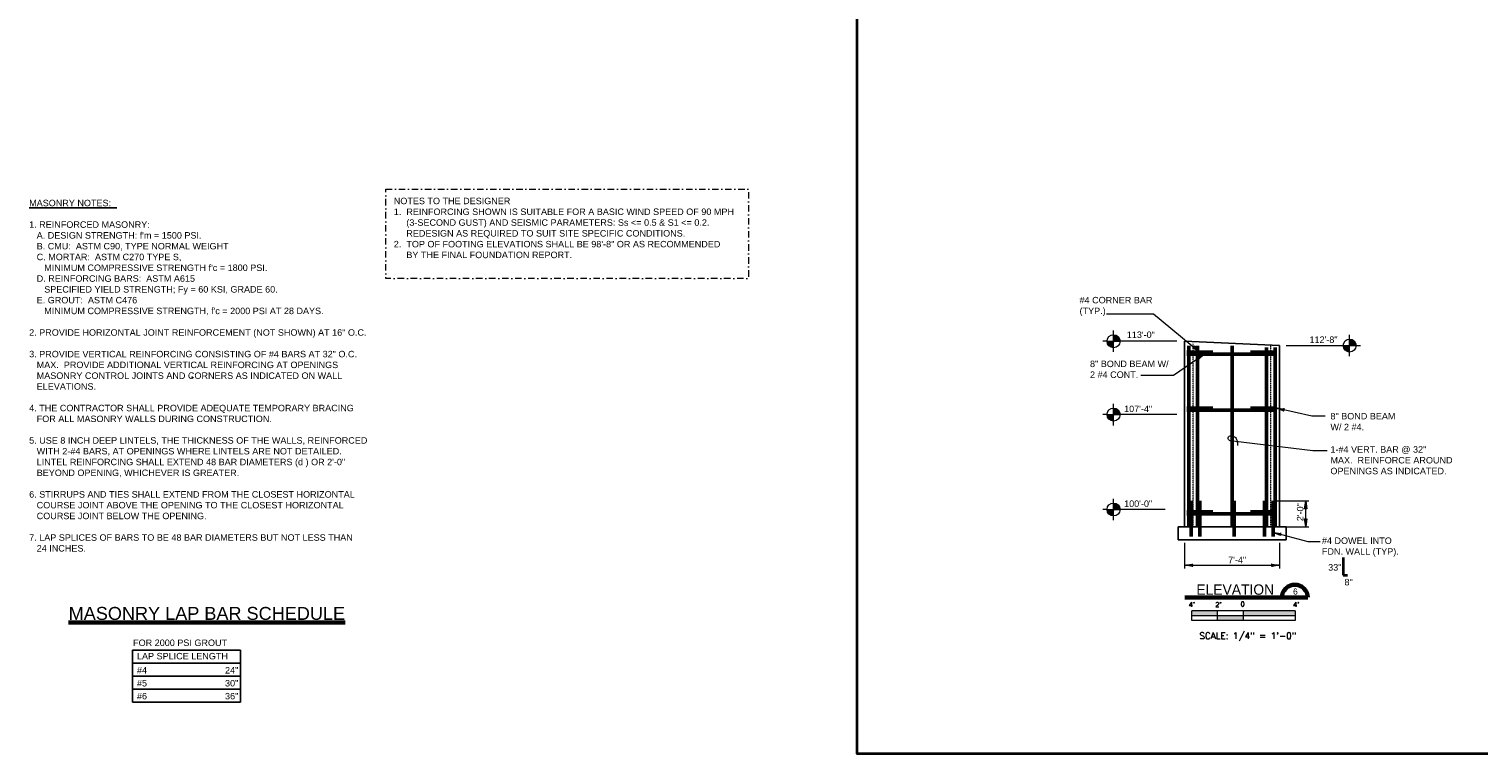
# Model space of a CAD drawing. Extents: x -1770 to 917, y -1120 to 704.
# Tile 1 of 4: x -1770 to -427, y -640 to 32. Entities that reach past the tile are written whole.
import ezdxf
from ezdxf.enums import TextEntityAlignment as Align

# ---------------------------------------------------------------- set-up
doc = ezdxf.new("R2010")
doc.units = 0
doc.header["$MEASUREMENT"] = 0
doc.linetypes.add('( Dashdot )', pattern=[12.012, 6, -3, 0.012, -3])
doc.linetypes.add('DGN Style 2', pattern=[0.364053, 0.218432, -0.145621])
for name, color, linetype, lineweight in [('Level 1', 7, 'Continuous', 18), ('Level 15', 7, 'Continuous', 18), ('Level 45', 7, 'Continuous', 18), ('Level 46', 7, 'Continuous', 18), ('Level 47', 7, 'Continuous', 18), ('Level 48', 7, 'Continuous', 18), ('Level 5', 7, 'Continuous', 18), ('Level 50', 7, 'Continuous', 18)]:
    doc.layers.add(name, color=color, linetype=linetype, lineweight=lineweight)
doc.styles.add('BORD', font='romand.shx')
doc.styles.add('NOTES', font='romans.shx')
doc.styles.add('Style-font002', font='font002.shx')

# ---------------------------------------------------------------- blocks, each defined once
blk = doc.blocks.new('S0014B_1')
for p, q in [((1, 0.002), (-1, 0.002)), ((-1, -0.185), (-1, 0.002)), ((-0.5, -0.185), (-0.5, 0)), ((0, -0.185), (0, 0)), ((1, 0.002), (1, -0.185)), ((1, -0.092), (-1, -0.092)), ((1, -0.185), (-1, -0.185))]:
    blk.add_line(p, q)
at = {"extrusion": (0, 0, -1)}
for points in [[(1, 0.002), (1, -0.092), (0.5, 0), (0.5, -0.092)], [(0, 0), (0, -0.092), (-1, 0.002), (-1, -0.092)], [(0.5, -0.092), (0.5, -0.185), (0, -0.092), (0, -0.185)]]:
    blk.add_solid(points, dxfattribs=at)
at = {"lineweight": 18, "style": 'NOTES'}
for s, p in [("4'", (-0.997, 0.125)), ("2'", (-0.482, 0.125)), ('0', (-0.014, 0.134)), ("4'", (1.016, 0.125))]:
    blk.add_text(s, height=0.0938, dxfattribs=at).set_placement(p, align=Align.MIDDLE_CENTER)
at = {"lineweight": 25, "style": 'NOTES'}
blk.add_text('SCALE: 1/4" = 1\'-0"', height=0.125, dxfattribs=at).set_placement((0.083, -0.477), align=Align.MIDDLE_CENTER)
blk = doc.blocks.new('TARGET')
at = {"layer": 'Level 50', "color": 1, "linetype": 'Continuous', "lineweight": 18}
for p, q in [((-10.5, 0), (-13.12, 0)), ((-10.5, 0), (-6.56, 0)), ((-6.56, 0), (-10.48, -0.31)), ((-6.56, 0), (-10.41, -0.8)), ((-6.56, 0), (-10.29, -1.25)), ((-6.56, 0), (-10.12, -1.68)), ((-6.56, 0), (-9.84, -2.16)), ((-6.56, 0), (-9.51, -2.61)), ((-6.56, 0), (-9.09, -3)), ((-6.56, 0), (-8.54, -3.4)), ((-6.56, 0), (-8.01, -3.59)), ((-6.56, 0), (-7.28, -3.87)), ((-6.56, 3.94), (-6.56, 6.56)), ((-6.56, 0), (-6.56, 3.94)), ((-6.56, 0), (-6.06, 3.9)), ((-6.56, 0), (-5.45, 3.78)), ((-6.56, 0), (-5.02, 3.62)), ((-6.56, 0), (-4.48, 3.34)), ((-6.56, 0), (-3.97, 2.96)), ((-6.56, 0), (-3.61, 2.61)), ((-6.56, 0), (-3.34, 2.26)), ((-6.56, 0), (-3.1, 1.87)), ((-6.56, 0), (-2.93, 1.53)), ((-6.56, 0), (-2.8, 1.16)), ((-6.56, 0), (-2.71, 0.83)), ((-6.56, 0), (-2.65, 0.44)), ((-6.56, 0), (-2.63, 0)), ((-6.56, -3.93), (-6.56, 0)), ((0, 0), (-2.63, 0)), ((-6.56, -6.56), (-6.56, -3.93))]:
    blk.add_line(p, q, dxfattribs=at)
blk.add_circle((-6.56, 0), 3.94, dxfattribs=at)
blk = doc.blocks.new('LARROW_3')
at = {"layer": 'Level 46', "color": 1, "linetype": 'Continuous', "lineweight": 18, "flags": 128}
blk.add_lwpolyline([(-4.93, 0.71), (0, 0), (-4.92, -0.71), (-4.77, -0.59), (-4.55, -0.38), (-4.44, -0.19), (-4.42, 0), (-4.46, 0.21), (-4.57, 0.41), (-4.79, 0.61), (-4.93, 0.71), (-0.15, 0.01), (-4.76, -0.67), (-4.62, -0.56), (-4.39, -0.34), (-4.32, -0.06), (-4.37, 0.22), (-4.5, 0.41), (-4.67, 0.57), (-4.78, 0.65), (-0.41, 0.01), (-4.56, -0.59), (-4.41, -0.49), (-4.33, -0.37), (-4.25, -0.21), (-4.21, 0.01), (-4.23, 0.19), (-4.32, 0.33), (-4.5, 0.44), (-4.61, 0.58), (-0.71, 0.01), (-4.33, -0.5), (-4.17, -0.3), (-4.12, -0.06), (-4.14, 0.22), (-4.45, 0.51), (-1.05, 0.02), (-4.12, -0.41), (-4.07, -0.26), (-3.98, -0.04), (-4.04, 0.21), (-4.28, 0.43), (-1.36, 0.02), (-4.01, -0.31), (-3.92, -0.14), (-3.88, 0.04), (-4.07, 0.33), (-1.73, 0.02), (-3.85, -0.24), (-3.79, -0.11), (-3.77, 0.04), (-3.92, 0.25), (-2.17, 0.02), (-3.71, -0.15), (-3.67, 0.05), (-3.81, 0.17), (-2.53, 0.02), (-3.61, -0.09), (-3.63, 0.1), (-2.9, 0.02), (-3.57, -0.03), (-3.59, 0.03), (-3.36, 0.03)], dxfattribs=at)
blk = doc.blocks.new('TARGET_1')
at = {"layer": 'Level 46', "color": 1, "linetype": 'Continuous', "lineweight": 18}
for p, q in [((6.4, 0), (-6.56, 0)), ((3.93, -0.21), (-3.93, 0.22)), ((3.92, -0.42), (-3.92, 0.42)), ((3.89, -0.62), (-3.89, 0.63)), ((3.85, -0.82), (-3.85, 0.83)), ((3.8, -1.02), (-3.8, 1.03)), ((3.74, -1.22), (-3.74, 1.22)), ((3.67, -1.41), (-3.67, 1.42)), ((3.59, -1.6), (-3.59, 1.61)), ((3.5, -1.79), (-3.5, 1.79)), ((3.41, -1.97), (-3.41, 1.97)), ((3.3, -2.15), (-3.3, 2.15)), ((3.18, -2.31), (-3.18, 2.32)), ((3.06, -2.48), (-3.06, 2.48)), ((2.92, -2.63), (-2.92, 2.64)), ((2.78, -2.78), (-2.78, 2.79)), ((2.63, -2.93), (-2.63, 2.93)), ((2.47, -3.06), (-2.47, 3.06)), ((2.31, -3.19), (-2.31, 3.19)), ((2.14, -3.3), (-2.14, 3.31)), ((1.96, -3.41), (-1.96, 3.41)), ((1.78, -3.51), (-1.78, 3.51)), ((1.59, -3.59), (-1.59, 3.6)), ((1.41, -3.67), (-1.41, 3.68)), ((1.21, -3.74), (-1.21, 3.74)), ((1.02, -3.8), (-1.02, 3.8)), ((0.81, -3.85), (-0.81, 3.85)), ((0.61, -3.89), (-0.61, 3.89)), ((0.41, -3.91), (-0.41, 3.92)), ((0.2, -3.93), (-0.2, 3.93)), ((0, -6.56), (0, 6.56))]:
    blk.add_line(p, q, dxfattribs=at)
blk.add_circle((0, 0), 3.94, dxfattribs=at)
blk = doc.blocks.new('SQUIG')
at = {"layer": 'Level 46', "color": 1, "linetype": 'Continuous', "lineweight": 18}
blk.add_open_spline([(0, 0), (0.27, 0.05), (0.52, 0.06), (0.79, 0.07), (1.09, 0.07), (1.37, 0.05), (1.67, -0.02), (1.97, -0.08), (2.22, -0.21), (2.48, -0.4), (2.73, -0.58), (2.88, -0.83), (2.98, -1.08), (3.12, -1.45), (3.22, -1.81), (3.03, -2.28), (2.86, -2.72), (2.53, -2.94), (2.19, -3.02), (1.79, -3.11), (1.37, -3.14), (0.93, -3.1), (0.4, -3.06), (-0.06, -3), (-0.55, -2.83), (-0.82, -2.74), (-1.05, -2.61), (-1.26, -2.42), (-1.58, -2.14), (-1.84, -1.82), (-2.05, -1.46), (-2.23, -1.17), (-2.41, -0.87), (-2.52, -0.54), (-2.63, -0.16), (-2.74, 0.21), (-2.84, 0.59), (-2.98, 1.08), (-3.13, 1.58), (-3.22, 2.09)], degree=3, knots=[0, 0, 0, 0, 0.055452, 0.055452, 0.055452, 0.116751, 0.116751, 0.116751, 0.179846, 0.179846, 0.179846, 0.23874, 0.23874, 0.23874, 0.322672, 0.322672, 0.322672, 0.401005, 0.401005, 0.401005, 0.489164, 0.489164, 0.489164, 0.593709, 0.593709, 0.593709, 0.651097, 0.651097, 0.651097, 0.737788, 0.737788, 0.737788, 0.810321, 0.810321, 0.810321, 0.891923, 0.891923, 0.891923, 1, 1, 1, 1], dxfattribs=at)
blk = doc.blocks.new('LARROW')
at = {"color": 0, "linetype": 'ByBlock', "lineweight": -2, "flags": 128}
blk.add_lwpolyline([(-4.93, 0.71), (0, 0), (-4.92, -0.71), (-4.77, -0.59), (-4.55, -0.38), (-4.44, -0.19), (-4.42, 0), (-4.46, 0.21), (-4.57, 0.41), (-4.79, 0.61), (-4.93, 0.71), (-0.15, 0.01), (-4.76, -0.67), (-4.62, -0.56), (-4.39, -0.34), (-4.32, -0.06), (-4.37, 0.22), (-4.5, 0.41), (-4.67, 0.57), (-4.78, 0.65), (-0.41, 0.01), (-4.56, -0.59), (-4.41, -0.49), (-4.33, -0.37), (-4.25, -0.21), (-4.21, 0.01), (-4.23, 0.19), (-4.32, 0.33), (-4.5, 0.44), (-4.61, 0.58), (-0.71, 0.01), (-4.33, -0.5), (-4.17, -0.3), (-4.12, -0.06), (-4.14, 0.22), (-4.45, 0.51), (-1.05, 0.02), (-4.12, -0.41), (-4.07, -0.26), (-3.98, -0.04), (-4.04, 0.21), (-4.28, 0.43), (-1.36, 0.02), (-4.01, -0.31), (-3.92, -0.14), (-3.88, 0.04), (-4.07, 0.33), (-1.73, 0.02), (-3.85, -0.24), (-3.79, -0.11), (-3.77, 0.04), (-3.92, 0.25), (-2.17, 0.02), (-3.71, -0.15), (-3.67, 0.05), (-3.81, 0.17), (-2.53, 0.02), (-3.61, -0.09), (-3.63, 0.1), (-2.9, 0.02), (-3.57, -0.03), (-3.59, 0.03), (-3.36, 0.03)], dxfattribs=at)
blk = doc.blocks.new('*U52')
at = {"layer": 'Level 15', "color": 7, "linetype": 'Continuous', "lineweight": 25}
for p, q in [((-75.2, -54.5), (-75.2, 117.5)), ((-75.2, 117.5), (12.8, 113.5)), ((12.8, -54.5), (12.8, 113.5)), ((-81.2, -54.5), (18.8, -54.5)), ((-81.2, -66.5), (-81.2, -54.5)), ((-81.2, -66.5), (18.8, -66.5)), ((18.8, -66.5), (18.8, -54.5))]:
    blk.add_line(p, q, dxfattribs=at)
at = {"layer": 'Level 15', "color": 7, "linetype": 'DGN Style 2', "lineweight": 18}
for p, q in [((-67.2, -54.5), (-67.2, 115.2)), ((4.8, -54.5), (4.8, 113.7))]:
    blk.add_line(p, q, dxfattribs=at)
at = {"layer": 'Level 15', "color": 4, "linetype": 'Continuous', "lineweight": 50}
for p, q in [((-73.2, 107.5), (-49.2, 107.5)), ((-73.2, 105.5), (9.8, 105.5)), ((9.8, 107.5), (-14.2, 107.5)), ((-73.2, 55.5), (-49.2, 55.5)), ((9.8, 55.5), (-14.2, 55.5)), ((-73.2, 53.5), (9.8, 53.5)), ((-73.2, -40.5), (-49.2, -40.5)), ((-73.2, -42.5), (9.8, -42.5)), ((9.8, -40.5), (-14.2, -40.5))]:
    blk.add_line(p, q, dxfattribs=at)
at = {"layer": 'Level 45', "color": 4, "linetype": 'Continuous', "lineweight": 50}
for p, q in [((-71.2, 113.3), (-71.2, -54.5)), ((-63.2, 113.3), (-63.2, -54.5)), ((-31.2, 113.3), (-31.2, -54.5)), ((0.8, 111.6), (0.8, -54.5)), ((8.8, 111.6), (8.8, -54.5)), ((-69.2, -30.5), (-69.2, -63.5)), ((-61.2, -30.5), (-61.2, -63.5)), ((-29.2, -30.5), (-29.2, -63.5)), ((-1.2, -30.5), (-1.2, -63.5)), ((6.8, -30.5), (6.8, -63.5))]:
    blk.add_line(p, q, dxfattribs=at)
at = {"layer": 'Level 45', "color": 4, "linetype": 'Continuous', "lineweight": 35}
for p, q in [((71.7, -83), (71.7, -99.5)), ((71.7, -99.5), (75.7, -99.5))]:
    blk.add_line(p, q, dxfattribs=at)
at = {"layer": 'Level 46', "color": 1, "linetype": 'Continuous', "lineweight": 18, "flags": 128}
for points in [[(-147.6, 143), (-104.1, 143), (-61.2, 107.5)], [(-115.7, 86.1), (-85.4, 86.1), (-57.1, 105.5)], [(55.1, 47.9), (42.6, 47.9), (9.8, 55.5)], [(56.8, 15.8), (43.6, 15.8), (-30.5, 24.8)], [(50.4, -68.4), (39.2, -68.4), (6.8, -59.7)]]:
    blk.add_lwpolyline(points, dxfattribs=at)
at = {"layer": 'Level 5', "color": 6, "linetype": 'Continuous', "lineweight": 60}
blk.add_line((-75.1, -120.2), (38.9, -120.2), dxfattribs=at)
blk.add_arc((26.9, -120.2), 12, 0, 180, dxfattribs=at)
at = {"layer": 'Level 50', "color": 1, "linetype": 'Continuous', "lineweight": 18}
for p, q in [((-82.3, 117.5), (-131.1, 117.5)), ((19, 113.5), (67.7, 113.5)), ((-82.3, 49.5), (-131.1, 49.5)), ((-75.2, 46.5), (-75.2, 31.4)), ((-93.2, -38.5), (-131.1, -38.5)), ((7.8, -30.5), (40, -30.5)), ((37, -54.5), (37, -30.5)), ((15.8, -54.5), (40, -54.5)), ((-75.2, -69.5), (-75.2, -93.2)), ((12.8, -69.5), (12.8, -93.2)), ((-75.2, -90.2), (12.8, -90.2))]:
    blk.add_line(p, q, dxfattribs=at)
at = {"xscale": 48, "yscale": 48, "zscale": 48}
blk.add_blockref('S0014B_1', (-20.7, -132.6), dxfattribs=at)
at = {"layer": 'Level 46', "color": 1, "linetype": 'Continuous', "lineweight": 18}
for name, p, xscale, yscale, zscale, rotation in [('TARGET_1', (77.7, 113.5), 1.524, 1.524, 1.524, 270), ('LARROW_3', (-61.2, 107.5), 1.524000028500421, 1.524000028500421, 1.524000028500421, 320.1806530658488), ('LARROW_3', (-57.1, 105.5), 1.523999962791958, 1.523999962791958, 1.523999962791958, 34.3549681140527), ('LARROW_3', (9.8, 55.5), 1.523999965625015, 1.523999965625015, 1.523999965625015, 166.9693004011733), ('SQUIG', (-30.5, 24.8), 1.524000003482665, 1.524000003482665, 1.524000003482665, 171.2024597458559), ('LARROW_3', (6.8, -59.7), 1.523999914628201, 1.523999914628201, 1.523999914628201, 164.9441320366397)]:
    blk.add_blockref(name, p, dxfattribs=dict(at, xscale=xscale, yscale=yscale, zscale=zscale, rotation=rotation))
at = {"layer": 'Level 50', "color": 1, "linetype": 'Continuous', "lineweight": 18}
for name, p, xscale, yscale, zscale in [('TARGET', (-131.1, 117.5), 1.524, 1.524, 1.524), ('TARGET', (-131.1, 49.5), 1.524, 1.524, 1.524), ('TARGET', (-131.1, -38.5), 1.524, 1.524, 1.524), ('LARROW', (12.8, -90.2), 1.519736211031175, 1.47049861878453, 0.03175)]:
    blk.add_blockref(name, p, dxfattribs=dict(at, xscale=xscale, yscale=yscale, zscale=zscale))
at = {"layer": 'Level 50', "color": 1, "linetype": 'Continuous', "lineweight": 18, "xscale": 1.519736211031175, "yscale": 1.47049861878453, "zscale": 0.03175}
for p, rotation in [((37, -30.5), 90), ((37, -54.5), 270), ((-75.2, -90.2), 180)]:
    blk.add_blockref('LARROW', p, dxfattribs=dict(at, rotation=rotation))
at = {"layer": 'Level 46', "color": 1, "linetype": 'Continuous', "lineweight": 25, "char_height": 6, "attachment_point": 1, "style": 'NOTES'}
for s, insert in [('\\fArial|b0|i0|c0|p39;8" BOND BEAM\\PW/ 2 #4.', (59.9, 51)), ('\\fArial|b0|i0|c0|p39;1-#4 VERT. BAR @ 32"\\PMAX.  REINFORCE AROUND\\POPENINGS AS INDICATED.', (59.9, 20.2))]:
    blk.add_mtext(s, dxfattribs=dict(at, insert=insert))
at = {"layer": 'Level 5', "color": 6, "linetype": 'Continuous', "lineweight": 60, "style": 'Style-font002', "width": 0.99988}
blk.add_text('ELEVATION', height=9.6, dxfattribs=at).set_placement((7.7, -117.5), align=Align.RIGHT)
at = {"layer": 'Level 5', "color": 6, "linetype": 'Continuous', "lineweight": 35, "style": 'Style-font002'}
blk.add_text('6', height=5.76, dxfattribs=at).set_placement((27.4, -114.5), align=Align.MIDDLE_CENTER)
at = {"layer": 'Level 50', "color": 1, "linetype": 'Continuous', "lineweight": 25, "char_height": 6, "attachment_point": 1, "style": 'NOTES'}
for s, insert in [('\\fArial|b0|i0|c0|p39;#4 CORNER BAR\\P(TYP.)', (-172.6, 158.6)), ('\\fArial|b0|i0|c0|p39;8" BOND BEAM W/\\P2 #4 CONT.', (-162.9, 99.5)), ('\\fArial|b0|i0|c0|p39;#4 DOWEL INTO \\PFDN. WALL (TYP).', (52, -64.4))]:
    blk.add_mtext(s, dxfattribs=dict(at, insert=insert))
for s, insert, line_spacing_factor in [('\\fArial|b0|i0|c0|p39;113\'-0"', (-128.8, 126.5), 0.740469), ('\\fArial|b0|i0|c0|p39;112\'-8"', (40.5, 121.9), 0.73751), ('\\fArial|b0|i0|c0|p39;107\'-4"', (-131.3, 57.8), 0.734563), ('\\fArial|b0|i0|c0|p39;100\'-0"', (-131.3, -30.1), 0.734563), ('\\fArial|b0|i0|c0|p39;7\'-4"', (-34.9, -82.3), 0.734563), ('\\fArial|b0|i0|c0|p39;33"', (57.8, -89.1), 0.734563), ('\\fArial|b0|i0|c0|p39;8"', (72.9, -102.8), 0.731627)]:
    blk.add_mtext(s, dxfattribs=dict(at, insert=insert, line_spacing_factor=line_spacing_factor))
at = {"layer": 'Level 50', "color": 1, "linetype": 'Continuous', "lineweight": 25, "insert": (28.8, -49.3), "char_height": 6, "attachment_point": 1, "rotation": 90, "line_spacing_factor": 0.734563, "style": 'NOTES'}
blk.add_mtext('\\fArial|b0|i0|c0|p39;2\'-0"', dxfattribs=at)

msp = doc.modelspace()

# ---------------------------------------------------------------- linework, layer by layer
at = {"layer": 'Level 1', "color": 3, "linetype": 'Continuous', "lineweight": 35}
msp.add_3dface([(-1002.8, 704.5), (917.2, 704.5), (917.2, -639.5), (-1002.8, -639.5)], dxfattribs=at)
at = {"layer": 'Level 46', "color": 1, "linetype": 'Continuous', "lineweight": 25}
msp.add_line((-1770.2, -133.4), (-1688.9, -133.4), dxfattribs=at)
at = {"layer": 'Level 48', "color": 1, "linetype": 'Continuous', "lineweight": 25}
for p, q in [((-1574.2, -543.4), (-1674.3, -543.4)), ((-1674.3, -543.4), (-1674.3, -591.4)), ((-1574.2, -591.4), (-1574.2, -543.4)), ((-1574.2, -555.4), (-1674.3, -555.4)), ((-1574.2, -567.4), (-1674.3, -567.4)), ((-1574.2, -579.4), (-1674.3, -579.4)), ((-1574.2, -591.4), (-1674.3, -591.4))]:
    msp.add_line(p, q, dxfattribs=at)
at = {"layer": 'Level 50', "color": 1, "linetype": 'Continuous', "lineweight": 18}
msp.add_point((-1619, -290.2), dxfattribs=at)
at = {"layer": 'Level 50', "color": 1, "linetype": '( Dashdot )', "lineweight": 13}
msp.add_3dface([(-1439.7, -116), (-1103.5, -116), (-1103.5, -198.7), (-1439.7, -198.7)], dxfattribs=at)

# ---------------------------------------------------------------- block references
at = {"layer": 'Level 5', "color": 6, "linetype": 'Continuous', "lineweight": 35}
msp.add_blockref('*U52', (-624.1, -374.4), dxfattribs=at)

# ---------------------------------------------------------------- texts
at = {"layer": 'Level 46', "color": 1, "linetype": 'Continuous', "lineweight": 25, "insert": (-1770.1, -125.8), "char_height": 6, "attachment_point": 1, "style": 'NOTES'}
msp.add_mtext('\\fArial|b0|i0|c0|p39;MASONRY NOTES:\\P\\P1. REINFORCED MASONRY:\\P   A. DESIGN STRENGTH: f\'m = 1500 PSI.\\P   B. CMU:  ASTM C90, TYPE NORMAL WEIGHT\\P   C. MORTAR:  ASTM C270 TYPE S,\\P      MINIMUM COMPRESSIVE STRENGTH f\'c = 1800 PSI.\\P   D. REINFORCING BARS:  ASTM A615\\P      SPECIFIED YIELD STRENGTH; Fy = 60 KSI, GRADE 60.\\P   E. GROUT:  ASTM C476\\P      MINIMUM COMPRESSIVE STRENGTH, f\'c = 2000 PSI AT 28 DAYS.\\P\\P2. PROVIDE HORIZONTAL JOINT REINFORCEMENT (NOT SHOWN) AT 16" O.C.\\P\\P3. PROVIDE VERTICAL REINFORCING CONSISTING OF #4 BARS AT 32" O.C.\\P   MAX.  PROVIDE ADDITIONAL VERTICAL REINFORCING AT OPENINGS\\P   MASONRY CONTROL JOINTS AND CORNERS AS INDICATED ON WALL \\P   ELEVATIONS.\\P\\P4. THE CONTRACTOR SHALL PROVIDE ADEQUATE TEMPORARY BRACING\\P   FOR ALL MASONRY WALLS DURING CONSTRUCTION.\\P\\P5. USE 8 INCH DEEP LINTELS, THE THICKNESS OF THE WALLS, REINFORCED\\P   WITH 2-#4 BARS, AT OPENINGS WHERE LINTELS ARE NOT DETAILED.\\P   LINTEL REINFORCING SHALL EXTEND 48 BAR DIAMETERS (d ) OR 2\'-0" \\P   BEYOND OPENING, WHICHEVER IS GREATER.\\P\\P6. STIRRUPS AND TIES SHALL EXTEND FROM THE CLOSEST HORIZONTAL\\P   COURSE JOINT ABOVE THE OPENING TO THE CLOSEST HORIZONTAL\\P   COURSE JOINT BELOW THE OPENING.\\P\\P7. LAP SPLICES OF BARS TO BE 48 BAR DIAMETERS BUT NOT LESS THAN\\P   24 INCHES.', dxfattribs=at)
at = {"layer": 'Level 47', "color": 6, "linetype": 'Continuous', "lineweight": 60, "insert": (-1733.5, -503.2), "char_height": 12, "attachment_point": 1, "line_spacing_factor": 0.605025, "style": 'BORD'}
msp.add_mtext('\\fArial|b0|i0|c0|p39;\\LMASONRY LAP BAR SCHEDULE', dxfattribs=at)
at = {"layer": 'Level 48', "color": 1, "linetype": 'Continuous', "lineweight": 25, "char_height": 6, "attachment_point": 1, "style": 'NOTES'}
for s, insert, line_spacing_factor in [('\\fArial|b0|i0|c0|p39;FOR 2000 PSI GROUT', (-1673.8, -533.4), 0.734566), ('\\fArial|b0|i0|c0|p39;LAP SPLICE LENGTH', (-1670.2, -545.8), 0.73163), ('\\fArial|b0|i0|c0|p39;#4', (-1670.2, -558.9), 0.73163), ('\\fArial|b0|i0|c0|p39;24"', (-1588.6, -558.9), 0.73163), ('\\fArial|b0|i0|c0|p39;#5', (-1670.2, -570.9), 0.73163), ('\\fArial|b0|i0|c0|p39;30"', (-1588.6, -570.9), 0.73163), ('\\fArial|b0|i0|c0|p39;#6', (-1670.2, -582.9), 0.73163), ('\\fArial|b0|i0|c0|p39;36"', (-1588.6, -582.9), 0.73163)]:
    msp.add_mtext(s, dxfattribs=dict(at, insert=insert, line_spacing_factor=line_spacing_factor))
at = {"layer": 'Level 50', "color": 1, "linetype": 'Continuous', "lineweight": 13, "insert": (-1432.2, -123.9), "char_height": 6, "attachment_point": 1, "style": 'NOTES'}
msp.add_mtext('\\fArial|b0|i0|c0|p39;NOTES TO THE DESIGNER\\P1.  REINFORCING SHOWN IS SUITABLE FOR A BASIC WIND SPEED OF 90 MPH\\P     (3-SECOND GUST) AND SEISMIC PARAMETERS: Ss <= 0.5 & S1 <= 0.2.\\P     REDESIGN AS REQUIRED TO SUIT SITE SPECIFIC CONDITIONS.\\P2.  TOP OF FOOTING ELEVATIONS SHALL BE 98\'-8" OR AS RECOMMENDED\\P     BY THE FINAL FOUNDATION REPORT.', dxfattribs=at)

doc.saveas('drawing.dxf')
